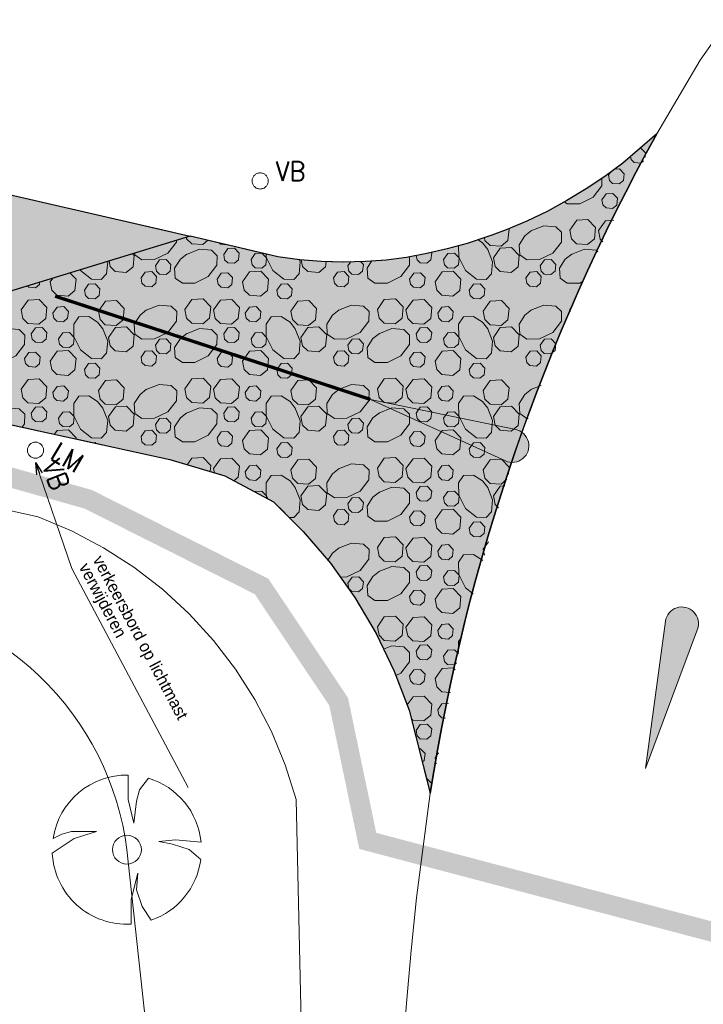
# Model space of a CAD drawing. Header units: metres. Extents: x 148376 to 148659, y 486220 to 486523.
# Tile 6 of 22: x 148510 to 148531, y 486296 to 486326. Entities that reach past the tile are written whole.
import ezdxf

# ---------------------------------------------------------------- set-up
doc = ezdxf.new("R2010")
doc.units = ezdxf.units.M
doc.header["$MEASUREMENT"] = 0
doc.linetypes.add('DGN Style 2', pattern=[2.6208, 1.57248, -1.04832])
for name, color, linetype, lineweight in [('BWR-best-situatie', 2, 'Continuous', 13), ('BWR-nieuw-raster-asfaltweg 60%', 253, 'Continuous', 30), ('BWR-nieuw-raster-betongranulaat 20%', 254, 'Continuous', 30), ('BWR-verw-asfalt zagen_GV', 6, 'zaagsnede', 30), ('BWR-verw-situatie', 214, 'DGN Style 2', 13), ('N-WE-VW-MARKERING_DREMPEL-G', 7, 'Continuous', 30), ('TOP-L-topo objecten punt', 7, 'Continuous', 0), ('TOP-L-topo objecten vlak', 7, 'Continuous', 0), ('WVB-alg-werkgrens', 6, 'Continuous', 53), ('WVB-dim-terr-maatvoering 018', 7, 'Continuous', 13), ('WVB-pen-dik 013', 1, 'Continuous', 0), ('WVB-raster-20%', 254, 'Continuous', 30)]:
    doc.layers.add(name, color=color, linetype=linetype, lineweight=lineweight)
doc.styles.add('1 200   0.18', font='WORKING.shx', dxfattribs={"height": 0.36})
doc.styles.add('Style-STANDARD', font='STANDARD.shx')
doc.styles.add('Style-WORKING', font='WORKING.shx')
doc.linetypes.add('zaagsnede', pattern='A,-0.15,[15,dgnlstyle-CivielV8i.shx,S=0.002381,R=0,X=0,Y=0],-0.15', length=0.3)
doc.dimstyles.new('TER 1 200', dxfattribs={"dimtxt": 0.36, "dimasz": 0.36, "dimexe": 0.18, "dimexo": 0.0625, "dimgap": 0.18, "dimtad": 1, "dimzin": 3, "dimdsep": 46, "dimtxsty": '1 200   0.18', "dimblk": 'TerminatorOpen_0.5', "dimcen": 0, "dimse1": 1, "dimse2": 1, "dimclrd": 256, "dimclre": 256, "dimclrt": 7, "dimazin": 0, "dimtfac": 1, "dimtdec": 0, "dimtmove": 1, "dimatfit": 3, "dimldrblk": 'TerminatorOpen_0.5', "dimfxl": 0.18, "dimfxlon": 1, "dimfrac": 2, "dimtolj": 1, "dimtzin": 3, "dimlwd": -1, "dimlwe": -1, "dimarcsym": 0})

# ---------------------------------------------------------------- blocks, each defined once
blk = doc.blocks.new('16')
at = {"layer": 'TOP-L-topo objecten punt', "color": 7, "linetype": 'Continuous', "lineweight": 0}
blk.add_circle((0, 0), 0.25, dxfattribs=at)
at = {"layer": 'TOP-L-topo objecten punt', "color": 7, "linetype": 'Continuous', "lineweight": 0, "style": 'Style-STANDARD'}
blk.add_text('LM', height=0.6, dxfattribs=at).set_placement((0.483, 0))
blk = doc.blocks.new('14_1')
at = {"color": 0, "linetype": 'ByBlock', "lineweight": -2}
blk.add_circle((0, 0), 0.25, dxfattribs=at)
at = {"color": 0, "linetype": 'ByBlock', "lineweight": -2, "style": 'Style-STANDARD'}
blk.add_text('VB', height=0.6, dxfattribs=at).set_placement((0.483, 0))
blk = doc.blocks.new('TerminatorOpen_0.5')
at = {"color": 0, "linetype": 'ByBlock', "lineweight": -2}
for q in [(-1, 0.25), (-1, 0), (-1, -0.25)]:
    blk.add_line((0, 0), q, dxfattribs=at)
blk = doc.blocks.new('BBOOM')
at = {"layer": 'BWR-best-situatie'}
for p, q in [((0.016, 0.603), (0.016, 0.9)), ((0.016, 0.804), (0.016, 0.871)), ((0.26, 0.861), (0.15, 0.72)), ((0.15, 0.72), (0.116, 0.586)), ((0.083, 0.318), (0.016, 0.603)), ((0.116, 0.586), (0.083, 0.318)), ((-0.9, -0.042), (-0.637, 0.135)), ((-0.787, 0.185), (-0.89, 0.134)), ((-0.67, 0.217), (-0.787, 0.185)), ((-0.368, 0.218), (-0.67, 0.217)), ((-0.637, 0.135), (-0.368, 0.218)), ((0.384, 0.1), (0.586, 0.117)), ((0.551, 0.067), (0.384, 0.1)), ((0.752, 0), (0.551, 0.067)), ((0.586, 0.117), (0.895, 0.092)), ((0.89, -0.121), (0.752, 0)), ((0.133, -0.283), (0.05, -0.603)), ((0.116, -0.484), (0.133, -0.283)), ((0.184, -0.685), (0.116, -0.484)), ((0.05, -0.603), (0.051, -0.899)), ((0.293, -0.851), (0.184, -0.685))]:
    blk.add_line(p, q, dxfattribs=at)
blk.add_circle((0, 0), 0.174, dxfattribs=at)
for start, end in [(88.9495, 171.4867), (5.8447, 73.1614), (182.6375, 273.2485), (289.0687, 352.197)]:
    blk.add_arc((-0.001, 0), 0.9, start, end, dxfattribs=at)

msp = doc.modelspace()

# ---------------------------------------------------------------- hatches: boundary and pattern name
at = {"layer": 'BWR-nieuw-raster-asfaltweg 60%'}
msp.add_hatch(color=256, dxfattribs=at).paths.add_polyline_path([(148506.102, 486316.789, 0.139735), (148503.801, 486315.3), (148503.605, 486315.343), (148502.133, 486317.881, -0.11288), (148505.225, 486319.658), (148509.534, 486320.975), (148515.394, 486319.629)])
at = {"layer": 'BWR-nieuw-raster-betongranulaat 20%'}
msp.add_hatch(color=256, dxfattribs=at).paths.add_polyline_path([(148506.102, 486316.789, 0.139735), (148503.801, 486315.3), (148514.783, 486312.894), (148516.443, 486312.398), (148517.91, 486311.617), (148518.808, 486310.728), (148519.627, 486309.765), (148520.361, 486308.737), (148521.004, 486307.65), (148521.553, 486306.512), (148522.003, 486305.331), (148522.64, 486302.828, -0.088288), (148529.47, 486322.713), (148528.445, 486321.834), (148527.9, 486321.43), (148527.336, 486321.053), (148526.755, 486320.702), (148526.159, 486320.379), (148525.549, 486320.085), (148524.929, 486319.822), (148524.494, 486319.66), (148524.345, 486319.605), (148523.752, 486319.412), (148523.149, 486319.244), (148522.54, 486319.103), (148521.926, 486318.991), (148521.308, 486318.91), (148520.688, 486318.862), (148520.027, 486318.845), (148519.363, 486318.863), (148518.701, 486318.916), (148518.041, 486319.002), (148516.73, 486319.322), (148515.394, 486319.629)])
at = {"layer": 'N-WE-VW-MARKERING_DREMPEL-G', "linetype": 'Continuous', "lineweight": 13, "extrusion": (0, 0, -1)}
msp.add_hatch(color=256, dxfattribs=at).paths.add_polyline_path([(-148520.833, 486314.707), (-148525.214, 486313.795, 1.117961), (-148524.905, 486312.851)])
at = {"layer": 'N-WE-VW-MARKERING_DREMPEL-G', "linetype": 'Continuous', "lineweight": 13}
msp.add_hatch(color=256, dxfattribs=at).paths.add_polyline_path([(148530.693, 486307.774, 1.117711), (148529.729, 486308.015), (148529.132, 486303.571)])
at = {"layer": 'WVB-raster-20%'}
msp.add_hatch(color=256, dxfattribs=at).paths.add_polyline_path([(148506.102, 486316.789, 0.139735), (148503.801, 486315.3), (148514.783, 486312.894), (148516.443, 486312.398), (148517.91, 486311.617), (148518.808, 486310.728), (148519.627, 486309.765), (148520.361, 486308.737), (148521.004, 486307.65), (148521.553, 486306.512), (148522.003, 486305.331), (148522.64, 486302.828, -0.088288), (148529.47, 486322.713), (148528.445, 486321.834), (148527.9, 486321.43), (148527.336, 486321.053), (148526.755, 486320.702), (148526.159, 486320.379), (148525.549, 486320.085), (148524.929, 486319.822), (148524.494, 486319.66), (148524.345, 486319.605), (148523.752, 486319.412), (148523.149, 486319.244), (148522.54, 486319.103), (148521.926, 486318.991), (148521.308, 486318.91), (148520.688, 486318.862), (148520.027, 486318.845), (148519.363, 486318.863), (148518.701, 486318.916), (148518.041, 486319.002), (148516.73, 486319.322), (148515.394, 486319.629)])

# ---------------------------------------------------------------- linework, layer by layer
at = {"layer": 'BWR-nieuw-raster-asfaltweg 60%', "flags": 128}
msp.add_lwpolyline([(148506.102, 486316.789, 0.139735), (148503.801, 486315.3), (148503.605, 486315.343), (148502.133, 486317.881, -0.11288), (148505.225, 486319.658), (148509.534, 486320.975), (148515.394, 486319.629)], format="xyb", close=True, dxfattribs=at)
at = {"layer": 'BWR-nieuw-raster-betongranulaat 20%', "flags": 128}
msp.add_lwpolyline([(148503.801, 486315.3), (148514.783, 486312.894), (148516.443, 486312.398), (148517.91, 486311.617), (148518.808, 486310.728), (148519.627, 486309.765), (148520.361, 486308.737), (148521.004, 486307.65), (148521.553, 486306.512), (148522.003, 486305.331), (148522.64, 486302.828, -0.088288), (148529.47, 486322.713), (148528.445, 486321.834), (148527.9, 486321.43), (148527.336, 486321.053), (148526.755, 486320.702), (148526.159, 486320.379), (148525.549, 486320.085), (148524.929, 486319.822), (148524.494, 486319.66), (148524.345, 486319.605), (148523.752, 486319.412), (148523.149, 486319.244), (148522.54, 486319.103), (148521.926, 486318.991), (148521.308, 486318.91), (148520.688, 486318.862), (148520.027, 486318.845), (148519.363, 486318.863), (148518.701, 486318.916), (148518.041, 486319.002), (148516.73, 486319.322), (148515.394, 486319.629), (148506.102, 486316.789, 0.139735)], format="xyb", dxfattribs=at)
at = {"layer": 'BWR-verw-asfalt zagen_GV', "linetype": 'zaagsnede'}
msp.add_arc((148581.923, 486293.581), 60, 150.95277, 171.1346, dxfattribs=at)
at = {"layer": 'BWR-verw-situatie'}
msp.add_line((148515.394, 486319.629), (148506.102, 486316.789), dxfattribs=at)
at = {"layer": 'BWR-verw-situatie', "flags": 128}
for points in [[(148529.47, 486322.713), (148528.445, 486321.834), (148527.9, 486321.43), (148527.336, 486321.053), (148526.755, 486320.702), (148526.159, 486320.379), (148525.549, 486320.085), (148524.929, 486319.822), (148524.494, 486319.66), (148524.345, 486319.605), (148523.752, 486319.412), (148523.149, 486319.244), (148522.54, 486319.103), (148521.926, 486318.991), (148521.308, 486318.91), (148520.688, 486318.862), (148520.027, 486318.845), (148519.363, 486318.863), (148518.701, 486318.916), (148518.041, 486319.002), (148516.73, 486319.322), (148505.408, 486321.923), (148505.262, 486321.958), (148504.823, 486322.074), (148504.388, 486322.206), (148503.958, 486322.352), (148503.534, 486322.514), (148503.115, 486322.691), (148502.703, 486322.882), (148502.298, 486323.088), (148501.9, 486323.308), (148501.511, 486323.542), (148501.129, 486323.789), (148500.757, 486324.05), (148500.394, 486324.323), (148500.041, 486324.609), (148499.699, 486324.908), (148499.367, 486325.218), (148499.046, 486325.54), (148498.737, 486325.873), (148498.439, 486326.216), (148498.154, 486326.57), (148497.882, 486326.934), (148495.739, 486329.93)], [(148501.668, 486315.767), (148514.783, 486312.894), (148516.443, 486312.398), (148517.91, 486311.617), (148518.808, 486310.728), (148519.627, 486309.765), (148520.361, 486308.737), (148521.004, 486307.65), (148521.553, 486306.512), (148522.003, 486305.331), (148522.64, 486302.828)]]:
    msp.add_lwpolyline(points, dxfattribs=at)
at = {"layer": 'N-WE-VW-MARKERING_DREMPEL-G', "const_width": 0.1, "flags": 128}
msp.add_lwpolyline([(148511.325, 486317.821), (148520.833, 486314.707)], dxfattribs=at)
at = {"layer": 'N-WE-VW-MARKERING_DREMPEL-G', "linetype": 'Continuous', "lineweight": 13, "flags": 128}
for points in [[(148520.833, 486314.707), (148525.214, 486313.795, -1.117961), (148524.905, 486312.851)], [(148530.693, 486307.774, 1.117711), (148529.729, 486308.015), (148529.132, 486303.571)]]:
    msp.add_lwpolyline(points, format="xyb", close=True, dxfattribs=at)
at = {"layer": 'TOP-L-topo objecten vlak', "color": 7, "linetype": 'Continuous', "lineweight": 0, "flags": 128}
for points in [[(148532.707, 486327.686), (148530.778, 486324.933), (148529.47, 486322.713)], [(148502.658, 486312.973), (148510.819, 486311.162), (148511.823, 486310.741), (148512.787, 486310.234), (148513.704, 486309.646), (148514.566, 486308.981), (148515.367, 486308.243), (148516.101, 486307.439), (148516.763, 486306.574), (148517.348, 486305.655), (148517.85, 486304.689), (148518.267, 486303.683), (148518.595, 486302.645), (148519.013, 486283.882)], [(148509.985, 486307.091), (148510.282, 486306.863), (148510.569, 486306.623), (148510.845, 486306.371), (148511.11, 486306.107), (148511.364, 486305.832), (148511.606, 486305.546), (148511.835, 486305.251), (148512.052, 486304.945), (148512.255, 486304.631), (148512.445, 486304.309), (148512.621, 486303.978), (148512.782, 486303.641), (148512.929, 486303.296), (148513.061, 486302.946), (148513.178, 486302.591), (148513.28, 486302.231), (148513.366, 486301.866), (148513.436, 486301.499), (148513.491, 486301.129), (148513.53, 486300.756)], [(148522.64, 486302.828), (148522.226, 486299.671), (148522.059, 486298.088), (148521.919, 486296.501), (148521.805, 486294.913), (148521.717, 486293.324), (148521.657, 486291.808), (148521.619, 486290.291), (148521.604, 486288.774), (148521.617, 486287.256), (148521.658, 486285.74), (148521.73, 486284.225), (148521.842, 486282.592), (148521.985, 486280.962), (148522.162, 486279.334), (148522.373, 486277.71), (148522.618, 486276.091), (148522.899, 486274.478), (148523.215, 486272.873), (148523.217, 486272.863)], [(148513.53, 486300.756), (148515.19, 486285.518)]]:
    msp.add_lwpolyline(points, dxfattribs=at)
at = {"layer": 'WVB-alg-werkgrens', "const_width": 0.6, "flags": 128}
msp.add_lwpolyline([(148506.104, 486508.865), (148423.293, 486449.926), (148426.091, 486442.867), (148493.316, 486321.893), (148496.929, 486314.455), (148499.133, 486306.414), (148504.594, 486307.5), (148504.092, 486310.782), (148504.462, 486313.27), (148509.498, 486312.492), (148512.324, 486311.695), (148517.552, 486309.066), (148519.876, 486305.59), (148520.754, 486301.392), (148537.035, 486297.096), (148544.596, 486319.541), (148551.173, 486330.095), (148556.052, 486340.326), (148570.936, 486361.307), (148572.849, 486387.026)], close=True, dxfattribs=at)
at = {"layer": 'WVB-dim-terr-maatvoering 018'}
msp.add_line((148511.83, 486309.605), (148515.339, 486303), dxfattribs=at)
at = {"layer": 'WVB-pen-dik 013'}
for p, q in [((148528.016, 486321.467), (148528.084, 486321.566)), ((148520.153, 486318.734), (148520.237, 486318.85)), ((148511.178, 486318.257), (148511.253, 486318.363)), ((148526.846, 486317.419), (148526.942, 486317.557)), ((148526.86, 486317.347), (148526.846, 486317.419)), ((148525.673, 486315.002), (148525.986, 486315.127)), ((148516.129, 486312.492), (148516.103, 486312.622)), ((148524.236, 486310.194), (148524.394, 486310.415)), ((148524.273, 486310.007), (148524.236, 486310.194)), ((148522.783, 486303.902), (148522.886, 486304.048)), ((148522.819, 486303.717), (148522.783, 486303.902))]:
    msp.add_line(p, q, dxfattribs=at)
at = {"layer": 'WVB-pen-dik 013', "flags": 128}
for points in [[(148529.064, 486321.899), (148528.988, 486321.834), (148528.788, 486321.852), (148528.696, 486321.942), (148528.678, 486322.034)], [(148528.974, 486322.288), (148528.993, 486322.289), (148529.133, 486322.144), (148529.118, 486322.008)], [(148528.199, 486321.652), (148528.343, 486321.659), (148528.483, 486321.514), (148528.461, 486321.309), (148528.336, 486321.207), (148528.138, 486321.222), (148528.043, 486321.312), (148528.016, 486321.467)], [(148527.817, 486321.374), (148527.811, 486321.144), (148527.551, 486320.809), (148527.148, 486320.609), (148526.768, 486320.604), (148526.683, 486320.663)], [(148527.816, 486320.727), (148527.943, 486320.907), (148528.143, 486320.919), (148528.283, 486320.774), (148528.261, 486320.569), (148528.138, 486320.464), (148527.938, 486320.482), (148527.846, 486320.572), (148527.816, 486320.727)], [(148525.673, 486319.787), (148526.066, 486319.944), (148526.428, 486319.912), (148526.598, 486319.747), (148526.593, 486319.454), (148526.331, 486319.122), (148525.928, 486318.922), (148525.551, 486318.914), (148525.336, 486319.067), (148525.318, 486319.369), (148525.491, 486319.639), (148525.691, 486319.797)], [(148526.846, 486319.812), (148527.056, 486320.112), (148527.393, 486320.129), (148527.623, 486319.887), (148527.591, 486319.549), (148527.383, 486319.377), (148527.051, 486319.402), (148526.896, 486319.554), (148526.846, 486319.812)], [(148527.708, 486319.799), (148527.921, 486320.097), (148528.172, 486320.112)], [(148525.002, 486319.853), (148525.016, 486319.839), (148524.981, 486319.502), (148524.773, 486319.329), (148524.443, 486319.352), (148524.288, 486319.504), (148524.273, 486319.581)], [(148527.845, 486319.457), (148527.761, 486319.539), (148527.708, 486319.799)], [(148514.989, 486319.505), (148514.988, 486319.454), (148514.726, 486319.122), (148514.323, 486318.922), (148513.946, 486318.914), (148513.731, 486319.067), (148513.728, 486319.12)], [(148515.933, 486319.505), (148515.778, 486319.377), (148515.446, 486319.402), (148515.291, 486319.554), (148515.283, 486319.595)], [(148516.507, 486319.373), (148516.311, 486319.387), (148516.269, 486319.428)], [(148524.361, 486319.249), (148524.518, 486318.857), (148524.483, 486318.494), (148524.323, 486318.324), (148524.031, 486318.329), (148523.698, 486318.592), (148523.496, 486318.994), (148523.491, 486319.339)], [(148524.078, 486319.518), (148524.213, 486319.432), (148524.371, 486319.232)], [(148513.662, 486319.1), (148513.713, 486319.047), (148513.681, 486318.709), (148513.473, 486318.537), (148513.141, 486318.562), (148512.986, 486318.714), (148512.953, 486318.883)], [(148515.286, 486319.082), (148515.681, 486319.239), (148516.041, 486319.207), (148516.213, 486319.042), (148516.206, 486318.752), (148515.946, 486318.417), (148515.543, 486318.217), (148515.163, 486318.212), (148514.948, 486318.362), (148514.931, 486318.667), (148515.106, 486318.934), (148515.303, 486319.092)], [(148516.411, 486319.074), (148516.536, 486319.257), (148516.738, 486319.267), (148516.878, 486319.122), (148516.856, 486318.917), (148516.731, 486318.814), (148516.533, 486318.829), (148516.438, 486318.919), (148516.411, 486319.074)], [(148517.236, 486318.927), (148517.363, 486319.107), (148517.563, 486319.117), (148517.703, 486318.972), (148517.683, 486318.769), (148517.558, 486318.664), (148517.361, 486318.679), (148517.266, 486318.769), (148517.236, 486318.927)], [(148518.691, 486318.917), (148518.716, 486318.857), (148518.681, 486318.494), (148518.521, 486318.324), (148518.228, 486318.329), (148517.896, 486318.592), (148517.693, 486318.994), (148517.692, 486319.087)], [(148522.67, 486319.133), (148522.681, 486319.122), (148522.658, 486318.917), (148522.533, 486318.814), (148522.336, 486318.829), (148522.241, 486318.919), (148522.218, 486319.044)], [(148523.038, 486318.927), (148523.166, 486319.107), (148523.366, 486319.117), (148523.506, 486318.972), (148523.486, 486318.769), (148523.361, 486318.664), (148523.163, 486318.679), (148523.068, 486318.769), (148523.038, 486318.927)], [(148524.541, 486318.972), (148524.751, 486319.272), (148525.086, 486319.289), (148525.318, 486319.047), (148525.286, 486318.709), (148525.078, 486318.537), (148524.746, 486318.562), (148524.591, 486318.714), (148524.541, 486318.972)], [(148527.251, 486318.268), (148527.148, 486318.217), (148526.768, 486318.212), (148526.553, 486318.362), (148526.536, 486318.667), (148526.711, 486318.934), (148526.908, 486319.092)], [(148526.891, 486319.082), (148527.286, 486319.239), (148527.646, 486319.207), (148527.696, 486319.159)], [(148512.908, 486318.869), (148512.913, 486318.857), (148512.878, 486318.494), (148512.718, 486318.324), (148512.426, 486318.329), (148512.093, 486318.592), (148512.081, 486318.616)], [(148514.351, 486318.734), (148514.478, 486318.912), (148514.678, 486318.924), (148514.818, 486318.779), (148514.796, 486318.574), (148514.671, 486318.472), (148514.473, 486318.487), (148514.381, 486318.577), (148514.351, 486318.734)], [(148519.498, 486318.859), (148519.483, 486318.709), (148519.276, 486318.537), (148518.943, 486318.562), (148518.788, 486318.714), (148518.75, 486318.912)], [(148520.544, 486318.858), (148520.621, 486318.779), (148520.598, 486318.574), (148520.473, 486318.472), (148520.276, 486318.487), (148520.183, 486318.577), (148520.153, 486318.734)], [(148522.015, 486319.007), (148522.008, 486318.752), (148521.748, 486318.417), (148521.346, 486318.217), (148520.966, 486318.212), (148520.751, 486318.362), (148520.733, 486318.667), (148520.87, 486318.876)], [(148525.956, 486318.734), (148526.083, 486318.912), (148526.283, 486318.924), (148526.423, 486318.779), (148526.401, 486318.574), (148526.276, 486318.472), (148526.078, 486318.487), (148525.986, 486318.577), (148525.956, 486318.734)], [(148511.774, 486318.523), (148511.956, 486318.332), (148511.923, 486317.994), (148511.716, 486317.822), (148511.383, 486317.847), (148511.228, 486317.999), (148511.178, 486318.257)], [(148513.916, 486318.369), (148514.043, 486318.549), (148514.243, 486318.562), (148514.381, 486318.414), (148514.361, 486318.212), (148514.238, 486318.107), (148514.038, 486318.124), (148513.946, 486318.214), (148513.916, 486318.369)], [(148516.211, 486318.334), (148516.338, 486318.514), (148516.538, 486318.527), (148516.678, 486318.382), (148516.656, 486318.177), (148516.533, 486318.072), (148516.333, 486318.089), (148516.241, 486318.179), (148516.211, 486318.334)], [(148516.981, 486318.257), (148517.191, 486318.557), (148517.528, 486318.574), (148517.758, 486318.332), (148517.726, 486317.994), (148517.518, 486317.822), (148517.186, 486317.847), (148517.031, 486317.999), (148516.981, 486318.257)], [(148519.718, 486318.369), (148519.846, 486318.549), (148520.046, 486318.562), (148520.183, 486318.414), (148520.163, 486318.212), (148520.041, 486318.107), (148519.841, 486318.124), (148519.748, 486318.214), (148519.718, 486318.369)], [(148522.013, 486318.334), (148522.141, 486318.514), (148522.341, 486318.527), (148522.481, 486318.382), (148522.458, 486318.177), (148522.336, 486318.072), (148522.136, 486318.089), (148522.043, 486318.179), (148522.013, 486318.334)], [(148522.783, 486318.257), (148522.993, 486318.557), (148523.331, 486318.574), (148523.561, 486318.332), (148523.528, 486317.994), (148523.321, 486317.822), (148522.988, 486317.847), (148522.833, 486317.999), (148522.783, 486318.257)], [(148525.521, 486318.369), (148525.648, 486318.549), (148525.848, 486318.562), (148525.986, 486318.414), (148525.966, 486318.212), (148525.843, 486318.107), (148525.643, 486318.124), (148525.551, 486318.214), (148525.521, 486318.369)], [(148510.86, 486318.243), (148510.853, 486318.177), (148510.731, 486318.072), (148510.531, 486318.089), (148510.489, 486318.13)], [(148512.208, 486317.999), (148512.336, 486318.179), (148512.536, 486318.189), (148512.676, 486318.044), (148512.656, 486317.842), (148512.531, 486317.737), (148512.333, 486317.752), (148512.238, 486317.842), (148512.208, 486317.999)], [(148518.011, 486317.999), (148518.138, 486318.179), (148518.338, 486318.189), (148518.478, 486318.044), (148518.458, 486317.842), (148518.333, 486317.737), (148518.136, 486317.752), (148518.041, 486317.842), (148518.011, 486317.999)], [(148523.813, 486317.999), (148523.941, 486318.179), (148524.141, 486318.189), (148524.281, 486318.044), (148524.261, 486317.842), (148524.136, 486317.737), (148523.938, 486317.752), (148523.843, 486317.842), (148523.813, 486317.999)], [(148510.301, 486317.407), (148510.513, 486317.704), (148510.848, 486317.724), (148511.081, 486317.482), (148511.046, 486317.144), (148510.838, 486316.972), (148510.508, 486316.994), (148510.353, 486317.147), (148510.301, 486317.407)], [(148512.631, 486317.372), (148512.843, 486317.669), (148513.178, 486317.689), (148513.411, 486317.447), (148513.376, 486317.109), (148513.168, 486316.937), (148512.838, 486316.959), (148512.683, 486317.112), (148512.631, 486317.372)], [(148514.068, 486317.394), (148514.461, 486317.552), (148514.823, 486317.519), (148514.993, 486317.354), (148514.988, 486317.062), (148514.726, 486316.729), (148514.323, 486316.529), (148513.946, 486316.522), (148513.731, 486316.674), (148513.713, 486316.977), (148513.886, 486317.247), (148514.086, 486317.404)], [(148515.241, 486317.419), (148515.451, 486317.719), (148515.788, 486317.737), (148516.018, 486317.494), (148515.986, 486317.157), (148515.778, 486316.984), (148515.446, 486317.009), (148515.291, 486317.162), (148515.241, 486317.419)], [(148516.103, 486317.407), (148516.316, 486317.704), (148516.651, 486317.724), (148516.883, 486317.482), (148516.848, 486317.144), (148516.641, 486316.972), (148516.311, 486316.994), (148516.156, 486317.147), (148516.103, 486317.407)], [(148518.433, 486317.372), (148518.646, 486317.669), (148518.981, 486317.689), (148519.213, 486317.447), (148519.178, 486317.109), (148518.971, 486316.937), (148518.641, 486316.959), (148518.486, 486317.112), (148518.433, 486317.372)], [(148519.871, 486317.394), (148520.263, 486317.552), (148520.626, 486317.519), (148520.796, 486317.354), (148520.791, 486317.062), (148520.528, 486316.729), (148520.126, 486316.529), (148519.748, 486316.522), (148519.533, 486316.674), (148519.516, 486316.977), (148519.688, 486317.247), (148519.888, 486317.404)], [(148521.043, 486317.419), (148521.253, 486317.719), (148521.591, 486317.737), (148521.821, 486317.494), (148521.788, 486317.157), (148521.581, 486316.984), (148521.248, 486317.009), (148521.093, 486317.162), (148521.043, 486317.419)], [(148521.906, 486317.407), (148522.118, 486317.704), (148522.453, 486317.724), (148522.686, 486317.482), (148522.651, 486317.144), (148522.443, 486316.972), (148522.113, 486316.994), (148521.958, 486317.147), (148521.906, 486317.407)], [(148524.236, 486317.372), (148524.448, 486317.669), (148524.783, 486317.689), (148525.016, 486317.447), (148524.981, 486317.109), (148524.773, 486316.937), (148524.443, 486316.959), (148524.288, 486317.112), (148524.236, 486317.372)], [(148525.673, 486317.394), (148526.066, 486317.552), (148526.428, 486317.519), (148526.598, 486317.354), (148526.593, 486317.062), (148526.331, 486316.729), (148525.928, 486316.529), (148525.551, 486316.522), (148525.336, 486316.674), (148525.318, 486316.977), (148525.491, 486317.247), (148525.691, 486317.404)], [(148511.258, 486317.312), (148511.386, 486317.492), (148511.586, 486317.504), (148511.726, 486317.359), (148511.703, 486317.154), (148511.581, 486317.049), (148511.381, 486317.067), (148511.288, 486317.157), (148511.258, 486317.312)], [(148517.061, 486317.312), (148517.188, 486317.492), (148517.388, 486317.504), (148517.528, 486317.359), (148517.506, 486317.154), (148517.383, 486317.049), (148517.183, 486317.067), (148517.091, 486317.157), (148517.061, 486317.312)], [(148522.863, 486317.312), (148522.991, 486317.492), (148523.191, 486317.504), (148523.331, 486317.359), (148523.308, 486317.154), (148523.186, 486317.049), (148522.986, 486317.067), (148522.893, 486317.157), (148522.863, 486317.312)], [(148512.756, 486316.857), (148512.913, 486316.464), (148512.878, 486316.102), (148512.718, 486315.932), (148512.426, 486315.937), (148512.093, 486316.199), (148511.891, 486316.602), (148511.886, 486316.979), (148512.038, 486317.194), (148512.338, 486317.212), (148512.608, 486317.039), (148512.766, 486316.839)], [(148518.558, 486316.857), (148518.716, 486316.464), (148518.681, 486316.102), (148518.521, 486315.932), (148518.228, 486315.937), (148517.896, 486316.199), (148517.693, 486316.602), (148517.688, 486316.979), (148517.841, 486317.194), (148518.141, 486317.212), (148518.411, 486317.039), (148518.568, 486316.839)], [(148524.361, 486316.857), (148524.518, 486316.464), (148524.483, 486316.102), (148524.323, 486315.932), (148524.031, 486315.937), (148523.698, 486316.199), (148523.496, 486316.602), (148523.491, 486316.979), (148523.643, 486317.194), (148523.943, 486317.212), (148524.213, 486317.039), (148524.371, 486316.839)], [(148509.483, 486316.689), (148509.878, 486316.847), (148510.238, 486316.814), (148510.411, 486316.649), (148510.403, 486316.359), (148510.143, 486316.024), (148509.741, 486315.824), (148509.361, 486315.819), (148509.146, 486315.969), (148509.128, 486316.274), (148509.303, 486316.542), (148509.501, 486316.699)], [(148510.608, 486316.682), (148510.733, 486316.864), (148510.936, 486316.874), (148511.076, 486316.729), (148511.053, 486316.524), (148510.928, 486316.422), (148510.731, 486316.437), (148510.636, 486316.527), (148510.608, 486316.682)], [(148511.433, 486316.534), (148511.561, 486316.714), (148511.761, 486316.724), (148511.901, 486316.579), (148511.881, 486316.377), (148511.756, 486316.272), (148511.558, 486316.287), (148511.463, 486316.377), (148511.433, 486316.534)], [(148512.936, 486316.579), (148513.146, 486316.879), (148513.481, 486316.897), (148513.713, 486316.654), (148513.681, 486316.317), (148513.473, 486316.144), (148513.141, 486316.169), (148512.986, 486316.322), (148512.936, 486316.579)], [(148515.286, 486316.689), (148515.681, 486316.847), (148516.041, 486316.814), (148516.213, 486316.649), (148516.206, 486316.359), (148515.946, 486316.024), (148515.543, 486315.824), (148515.163, 486315.819), (148514.948, 486315.969), (148514.931, 486316.274), (148515.106, 486316.542), (148515.303, 486316.699)], [(148516.411, 486316.682), (148516.536, 486316.864), (148516.738, 486316.874), (148516.878, 486316.729), (148516.856, 486316.524), (148516.731, 486316.422), (148516.533, 486316.437), (148516.438, 486316.527), (148516.411, 486316.682)], [(148517.236, 486316.534), (148517.363, 486316.714), (148517.563, 486316.724), (148517.703, 486316.579), (148517.683, 486316.377), (148517.558, 486316.272), (148517.361, 486316.287), (148517.266, 486316.377), (148517.236, 486316.534)], [(148518.738, 486316.579), (148518.948, 486316.879), (148519.283, 486316.897), (148519.516, 486316.654), (148519.483, 486316.317), (148519.276, 486316.144), (148518.943, 486316.169), (148518.788, 486316.322), (148518.738, 486316.579)], [(148521.088, 486316.689), (148521.483, 486316.847), (148521.843, 486316.814), (148522.016, 486316.649), (148522.008, 486316.359), (148521.748, 486316.024), (148521.346, 486315.824), (148520.966, 486315.819), (148520.751, 486315.969), (148520.733, 486316.274), (148520.908, 486316.542), (148521.106, 486316.699)], [(148522.213, 486316.682), (148522.338, 486316.864), (148522.541, 486316.874), (148522.681, 486316.729), (148522.658, 486316.524), (148522.533, 486316.422), (148522.336, 486316.437), (148522.241, 486316.527), (148522.213, 486316.682)], [(148523.038, 486316.534), (148523.166, 486316.714), (148523.366, 486316.724), (148523.506, 486316.579), (148523.486, 486316.377), (148523.361, 486316.272), (148523.163, 486316.287), (148523.068, 486316.377), (148523.038, 486316.534)], [(148524.541, 486316.579), (148524.751, 486316.879), (148525.086, 486316.897), (148525.318, 486316.654), (148525.286, 486316.317), (148525.078, 486316.144), (148524.746, 486316.169), (148524.591, 486316.322), (148524.541, 486316.579)], [(148514.351, 486316.342), (148514.478, 486316.519), (148514.678, 486316.532), (148514.818, 486316.387), (148514.796, 486316.182), (148514.671, 486316.079), (148514.473, 486316.094), (148514.381, 486316.184), (148514.351, 486316.342)], [(148520.153, 486316.342), (148520.281, 486316.519), (148520.481, 486316.532), (148520.621, 486316.387), (148520.598, 486316.182), (148520.473, 486316.079), (148520.276, 486316.094), (148520.183, 486316.184), (148520.153, 486316.342)], [(148525.956, 486316.342), (148526.083, 486316.519), (148526.283, 486316.532), (148526.423, 486316.387), (148526.401, 486316.182), (148526.276, 486316.079), (148526.078, 486316.094), (148525.986, 486316.184), (148525.956, 486316.342)], [(148510.408, 486315.942), (148510.536, 486316.122), (148510.736, 486316.134), (148510.876, 486315.989), (148510.853, 486315.784), (148510.731, 486315.679), (148510.531, 486315.697), (148510.438, 486315.787), (148510.408, 486315.942)], [(148511.178, 486315.864), (148511.388, 486316.164), (148511.726, 486316.182), (148511.956, 486315.939), (148511.923, 486315.602), (148511.716, 486315.429), (148511.383, 486315.454), (148511.228, 486315.607), (148511.178, 486315.864)], [(148513.916, 486315.977), (148514.043, 486316.157), (148514.243, 486316.169), (148514.381, 486316.022), (148514.361, 486315.819), (148514.238, 486315.714), (148514.038, 486315.732), (148513.946, 486315.822), (148513.916, 486315.977)], [(148516.211, 486315.942), (148516.338, 486316.122), (148516.538, 486316.134), (148516.678, 486315.989), (148516.656, 486315.784), (148516.533, 486315.679), (148516.333, 486315.697), (148516.241, 486315.787), (148516.211, 486315.942)], [(148516.981, 486315.864), (148517.191, 486316.164), (148517.528, 486316.182), (148517.758, 486315.939), (148517.726, 486315.602), (148517.518, 486315.429), (148517.186, 486315.454), (148517.031, 486315.607), (148516.981, 486315.864)], [(148519.718, 486315.977), (148519.846, 486316.157), (148520.046, 486316.169), (148520.183, 486316.022), (148520.163, 486315.819), (148520.041, 486315.714), (148519.841, 486315.732), (148519.748, 486315.822), (148519.718, 486315.977)], [(148522.013, 486315.942), (148522.141, 486316.122), (148522.341, 486316.134), (148522.481, 486315.989), (148522.458, 486315.784), (148522.336, 486315.679), (148522.136, 486315.697), (148522.043, 486315.787), (148522.013, 486315.942)], [(148522.783, 486315.864), (148522.993, 486316.164), (148523.331, 486316.182), (148523.561, 486315.939), (148523.528, 486315.602), (148523.321, 486315.429), (148522.988, 486315.454), (148522.833, 486315.607), (148522.783, 486315.864)], [(148525.521, 486315.977), (148525.648, 486316.157), (148525.848, 486316.169), (148525.986, 486316.022), (148525.966, 486315.819), (148525.843, 486315.714), (148525.643, 486315.732), (148525.551, 486315.822), (148525.521, 486315.977)], [(148512.208, 486315.607), (148512.336, 486315.787), (148512.536, 486315.797), (148512.676, 486315.652), (148512.656, 486315.449), (148512.531, 486315.344), (148512.333, 486315.359), (148512.238, 486315.449), (148512.208, 486315.607)], [(148518.011, 486315.607), (148518.138, 486315.787), (148518.338, 486315.797), (148518.478, 486315.652), (148518.458, 486315.449), (148518.333, 486315.344), (148518.136, 486315.359), (148518.041, 486315.449), (148518.011, 486315.607)], [(148523.813, 486315.607), (148523.941, 486315.787), (148524.141, 486315.797), (148524.281, 486315.652), (148524.261, 486315.449), (148524.136, 486315.344), (148523.938, 486315.359), (148523.843, 486315.449), (148523.813, 486315.607)], [(148510.301, 486315.014), (148510.513, 486315.312), (148510.848, 486315.332), (148511.081, 486315.089), (148511.046, 486314.752), (148510.838, 486314.579), (148510.508, 486314.602), (148510.353, 486314.754), (148510.301, 486315.014)], [(148512.631, 486314.979), (148512.843, 486315.277), (148513.178, 486315.297), (148513.411, 486315.054), (148513.376, 486314.717), (148513.168, 486314.544), (148512.838, 486314.567), (148512.683, 486314.719), (148512.631, 486314.979)], [(148515.241, 486315.027), (148515.451, 486315.327), (148515.788, 486315.344), (148516.018, 486315.102), (148515.986, 486314.764), (148515.778, 486314.592), (148515.446, 486314.617), (148515.291, 486314.769), (148515.241, 486315.027)], [(148516.103, 486315.014), (148516.316, 486315.312), (148516.651, 486315.332), (148516.883, 486315.089), (148516.848, 486314.752), (148516.641, 486314.579), (148516.311, 486314.602), (148516.156, 486314.754), (148516.103, 486315.014)], [(148518.433, 486314.979), (148518.646, 486315.277), (148518.981, 486315.297), (148519.213, 486315.054), (148519.178, 486314.717), (148518.971, 486314.544), (148518.641, 486314.567), (148518.486, 486314.719), (148518.433, 486314.979)], [(148521.043, 486315.027), (148521.253, 486315.327), (148521.591, 486315.344), (148521.821, 486315.102), (148521.788, 486314.764), (148521.581, 486314.592), (148521.248, 486314.617), (148521.093, 486314.769), (148521.043, 486315.027)], [(148521.906, 486315.014), (148522.118, 486315.312), (148522.453, 486315.332), (148522.686, 486315.089), (148522.651, 486314.752), (148522.443, 486314.579), (148522.113, 486314.602), (148521.958, 486314.754), (148521.906, 486315.014)], [(148524.236, 486314.979), (148524.448, 486315.277), (148524.783, 486315.297), (148525.016, 486315.054), (148524.981, 486314.717), (148524.773, 486314.544), (148524.443, 486314.567), (148524.288, 486314.719), (148524.236, 486314.979)], [(148511.258, 486314.919), (148511.386, 486315.099), (148511.586, 486315.112), (148511.726, 486314.967), (148511.703, 486314.762), (148511.581, 486314.657), (148511.381, 486314.674), (148511.288, 486314.764), (148511.258, 486314.919)], [(148514.068, 486315.002), (148514.461, 486315.159), (148514.823, 486315.127), (148514.993, 486314.962), (148514.988, 486314.669), (148514.726, 486314.337), (148514.323, 486314.137), (148513.946, 486314.129), (148513.731, 486314.282), (148513.713, 486314.584), (148513.886, 486314.854), (148514.086, 486315.012)], [(148517.061, 486314.919), (148517.188, 486315.099), (148517.388, 486315.112), (148517.528, 486314.967), (148517.506, 486314.762), (148517.383, 486314.657), (148517.183, 486314.674), (148517.091, 486314.764), (148517.061, 486314.919)], [(148519.871, 486315.002), (148520.263, 486315.159), (148520.626, 486315.127), (148520.796, 486314.962), (148520.791, 486314.669), (148520.528, 486314.337), (148520.126, 486314.137), (148519.748, 486314.129), (148519.533, 486314.282), (148519.516, 486314.584), (148519.688, 486314.854), (148519.888, 486315.012)], [(148522.863, 486314.919), (148522.991, 486315.099), (148523.191, 486315.112), (148523.331, 486314.967), (148523.308, 486314.762), (148523.186, 486314.657), (148522.986, 486314.674), (148522.893, 486314.764), (148522.863, 486314.919)], [(148525.594, 486314.13), (148525.551, 486314.129), (148525.336, 486314.282), (148525.318, 486314.584), (148525.491, 486314.854), (148525.691, 486315.012)], [(148512.756, 486314.464), (148512.913, 486314.072), (148512.878, 486313.709), (148512.718, 486313.539), (148512.426, 486313.544), (148512.093, 486313.807), (148511.891, 486314.209), (148511.886, 486314.587), (148512.038, 486314.802), (148512.338, 486314.819), (148512.608, 486314.647), (148512.766, 486314.447)], [(148518.558, 486314.464), (148518.716, 486314.072), (148518.681, 486313.709), (148518.521, 486313.539), (148518.228, 486313.544), (148517.896, 486313.807), (148517.693, 486314.209), (148517.688, 486314.587), (148517.841, 486314.802), (148518.141, 486314.819), (148518.411, 486314.647), (148518.568, 486314.447)], [(148524.361, 486314.464), (148524.518, 486314.072), (148524.483, 486313.709), (148524.323, 486313.539), (148524.031, 486313.544), (148523.698, 486313.807), (148523.496, 486314.209), (148523.491, 486314.587), (148523.643, 486314.802), (148523.943, 486314.819), (148524.213, 486314.647), (148524.371, 486314.447)], [(148509.483, 486314.297), (148509.878, 486314.454), (148510.238, 486314.422), (148510.411, 486314.257), (148510.403, 486313.967), (148510.328, 486313.87)], [(148510.608, 486314.289), (148510.733, 486314.472), (148510.936, 486314.482), (148511.076, 486314.337), (148511.053, 486314.132), (148510.928, 486314.029), (148510.731, 486314.044), (148510.636, 486314.134), (148510.608, 486314.289)], [(148511.433, 486314.142), (148511.561, 486314.322), (148511.761, 486314.332), (148511.901, 486314.187), (148511.881, 486313.984), (148511.756, 486313.879), (148511.558, 486313.894), (148511.463, 486313.984), (148511.433, 486314.142)], [(148512.936, 486314.187), (148513.146, 486314.487), (148513.481, 486314.504), (148513.713, 486314.262), (148513.681, 486313.924), (148513.473, 486313.752), (148513.141, 486313.777), (148512.986, 486313.929), (148512.936, 486314.187)], [(148515.286, 486314.297), (148515.681, 486314.454), (148516.041, 486314.422), (148516.213, 486314.257), (148516.206, 486313.967), (148515.946, 486313.632), (148515.543, 486313.432), (148515.163, 486313.427), (148514.948, 486313.577), (148514.931, 486313.882), (148515.106, 486314.149), (148515.303, 486314.307)], [(148516.411, 486314.289), (148516.536, 486314.472), (148516.738, 486314.482), (148516.878, 486314.337), (148516.856, 486314.132), (148516.731, 486314.029), (148516.533, 486314.044), (148516.438, 486314.134), (148516.411, 486314.289)], [(148517.236, 486314.142), (148517.363, 486314.322), (148517.563, 486314.332), (148517.703, 486314.187), (148517.683, 486313.984), (148517.558, 486313.879), (148517.361, 486313.894), (148517.266, 486313.984), (148517.236, 486314.142)], [(148518.738, 486314.187), (148518.948, 486314.487), (148519.283, 486314.504), (148519.516, 486314.262), (148519.483, 486313.924), (148519.276, 486313.752), (148518.943, 486313.777), (148518.788, 486313.929), (148518.738, 486314.187)], [(148521.088, 486314.297), (148521.483, 486314.454), (148521.843, 486314.422), (148522.016, 486314.257), (148522.008, 486313.967), (148521.748, 486313.632), (148521.346, 486313.432), (148520.966, 486313.427), (148520.751, 486313.577), (148520.733, 486313.882), (148520.908, 486314.149), (148521.106, 486314.307)], [(148522.213, 486314.289), (148522.338, 486314.472), (148522.541, 486314.482), (148522.681, 486314.337), (148522.658, 486314.132), (148522.533, 486314.029), (148522.336, 486314.044), (148522.241, 486314.134), (148522.213, 486314.289)], [(148523.038, 486314.142), (148523.166, 486314.322), (148523.366, 486314.332), (148523.506, 486314.187), (148523.486, 486313.984), (148523.361, 486313.879), (148523.163, 486313.894), (148523.068, 486313.984), (148523.038, 486314.142)], [(148524.541, 486314.187), (148524.751, 486314.487), (148525.086, 486314.504), (148525.318, 486314.262), (148525.286, 486313.924), (148525.078, 486313.752), (148524.746, 486313.777), (148524.591, 486313.929), (148524.541, 486314.187)], [(148514.351, 486313.949), (148514.478, 486314.127), (148514.678, 486314.139), (148514.818, 486313.994), (148514.796, 486313.789), (148514.671, 486313.687), (148514.473, 486313.702), (148514.381, 486313.792), (148514.351, 486313.949)], [(148520.153, 486313.949), (148520.281, 486314.127), (148520.481, 486314.139), (148520.621, 486313.994), (148520.598, 486313.789), (148520.473, 486313.687), (148520.276, 486313.702), (148520.183, 486313.792), (148520.153, 486313.949)], [(148511.307, 486313.655), (148511.388, 486313.772), (148511.726, 486313.789), (148511.956, 486313.547), (148511.952, 486313.514)], [(148513.916, 486313.584), (148514.043, 486313.764), (148514.243, 486313.777), (148514.381, 486313.629), (148514.361, 486313.427), (148514.238, 486313.322), (148514.038, 486313.339), (148513.946, 486313.429), (148513.916, 486313.584)], [(148516.211, 486313.549), (148516.338, 486313.729), (148516.538, 486313.742), (148516.678, 486313.597), (148516.656, 486313.392), (148516.533, 486313.287), (148516.333, 486313.304), (148516.241, 486313.394), (148516.211, 486313.549)], [(148516.981, 486313.472), (148517.191, 486313.772), (148517.528, 486313.789), (148517.758, 486313.547), (148517.726, 486313.209), (148517.518, 486313.037), (148517.186, 486313.062), (148517.031, 486313.214), (148516.981, 486313.472)], [(148519.718, 486313.584), (148519.846, 486313.764), (148520.046, 486313.777), (148520.183, 486313.629), (148520.163, 486313.427), (148520.041, 486313.322), (148519.841, 486313.339), (148519.748, 486313.429), (148519.718, 486313.584)], [(148522.013, 486313.549), (148522.141, 486313.729), (148522.341, 486313.742), (148522.481, 486313.597), (148522.458, 486313.392), (148522.336, 486313.287), (148522.136, 486313.304), (148522.043, 486313.394), (148522.013, 486313.549)], [(148522.783, 486313.472), (148522.993, 486313.772), (148523.331, 486313.789), (148523.561, 486313.547), (148523.528, 486313.209), (148523.321, 486313.037), (148522.988, 486313.062), (148522.833, 486313.214), (148522.783, 486313.472)], [(148512.47, 486313.401), (148512.536, 486313.404), (148512.557, 486313.382)], [(148518.011, 486313.214), (148518.138, 486313.394), (148518.338, 486313.404), (148518.478, 486313.259), (148518.458, 486313.057), (148518.333, 486312.952), (148518.136, 486312.967), (148518.041, 486313.057), (148518.011, 486313.214)], [(148523.813, 486313.214), (148523.941, 486313.394), (148524.141, 486313.404), (148524.281, 486313.259), (148524.261, 486313.057), (148524.136, 486312.952), (148523.938, 486312.967), (148523.843, 486313.057), (148523.813, 486313.214)], [(148515.312, 486312.736), (148515.451, 486312.934), (148515.788, 486312.952), (148516.018, 486312.709), (148516.001, 486312.53)], [(148516.103, 486312.622), (148516.316, 486312.919), (148516.651, 486312.939), (148516.883, 486312.697), (148516.848, 486312.359), (148516.718, 486312.251)], [(148518.433, 486312.587), (148518.646, 486312.884), (148518.981, 486312.904), (148519.213, 486312.662), (148519.178, 486312.324), (148518.971, 486312.152), (148518.641, 486312.174), (148518.486, 486312.327), (148518.433, 486312.587)], [(148521.043, 486312.634), (148521.253, 486312.934), (148521.591, 486312.952), (148521.821, 486312.709), (148521.788, 486312.372), (148521.581, 486312.199), (148521.248, 486312.224), (148521.093, 486312.377), (148521.043, 486312.634)], [(148521.906, 486312.622), (148522.118, 486312.919), (148522.453, 486312.939), (148522.686, 486312.697), (148522.651, 486312.359), (148522.443, 486312.187), (148522.113, 486312.209), (148521.958, 486312.362), (148521.906, 486312.622)], [(148524.236, 486312.587), (148524.448, 486312.884), (148524.783, 486312.904), (148525.016, 486312.662), (148524.994, 486312.45)], [(148517.061, 486312.527), (148517.188, 486312.707), (148517.388, 486312.719), (148517.528, 486312.574), (148517.506, 486312.369), (148517.383, 486312.264), (148517.183, 486312.282), (148517.091, 486312.372), (148517.061, 486312.527)], [(148519.871, 486312.609), (148520.263, 486312.767), (148520.626, 486312.734), (148520.796, 486312.569), (148520.791, 486312.277), (148520.528, 486311.944), (148520.126, 486311.744), (148519.748, 486311.737), (148519.533, 486311.889), (148519.516, 486312.192), (148519.688, 486312.462), (148519.888, 486312.619)], [(148522.863, 486312.527), (148522.991, 486312.707), (148523.191, 486312.719), (148523.331, 486312.574), (148523.308, 486312.369), (148523.186, 486312.264), (148522.986, 486312.282), (148522.893, 486312.372), (148522.863, 486312.527)], [(148524.949, 486312.298), (148524.773, 486312.152), (148524.443, 486312.174), (148524.288, 486312.327), (148524.236, 486312.587)], [(148517.751, 486311.702), (148517.693, 486311.817), (148517.688, 486312.194), (148517.841, 486312.409), (148518.141, 486312.427), (148518.411, 486312.254), (148518.568, 486312.054)], [(148524.361, 486312.072), (148524.518, 486311.679), (148524.483, 486311.317), (148524.323, 486311.147), (148524.031, 486311.152), (148523.698, 486311.414), (148523.496, 486311.817), (148523.491, 486312.194), (148523.643, 486312.409), (148523.943, 486312.427), (148524.213, 486312.254), (148524.371, 486312.054)], [(148517.352, 486311.914), (148517.363, 486311.929), (148517.563, 486311.939), (148517.703, 486311.794), (148517.697, 486311.73)], [(148518.558, 486312.072), (148518.716, 486311.679), (148518.681, 486311.317), (148518.521, 486311.147), (148518.383, 486311.149)], [(148518.738, 486311.794), (148518.948, 486312.094), (148519.283, 486312.112), (148519.516, 486311.869), (148519.483, 486311.532), (148519.276, 486311.359), (148518.943, 486311.384), (148518.788, 486311.537), (148518.738, 486311.794)], [(148521.088, 486311.904), (148521.483, 486312.062), (148521.843, 486312.029), (148522.016, 486311.864), (148522.008, 486311.574), (148521.748, 486311.239), (148521.346, 486311.039), (148520.966, 486311.034), (148520.751, 486311.184), (148520.733, 486311.489), (148520.908, 486311.757), (148521.106, 486311.914)], [(148522.213, 486311.897), (148522.338, 486312.079), (148522.541, 486312.089), (148522.681, 486311.944), (148522.658, 486311.739), (148522.533, 486311.637), (148522.336, 486311.652), (148522.241, 486311.742), (148522.213, 486311.897)], [(148523.038, 486311.749), (148523.166, 486311.929), (148523.366, 486311.939), (148523.506, 486311.794), (148523.486, 486311.592), (148523.361, 486311.487), (148523.163, 486311.502), (148523.068, 486311.592), (148523.038, 486311.749)], [(148524.541, 486311.794), (148524.751, 486312.094), (148524.891, 486312.101)], [(148520.153, 486311.557), (148520.281, 486311.734), (148520.481, 486311.747), (148520.621, 486311.602), (148520.598, 486311.397), (148520.473, 486311.294), (148520.276, 486311.309), (148520.183, 486311.399), (148520.153, 486311.557)], [(148524.694, 486311.435), (148524.591, 486311.537), (148524.541, 486311.794)], [(148519.718, 486311.192), (148519.846, 486311.372), (148520.046, 486311.384), (148520.183, 486311.237), (148520.163, 486311.034), (148520.041, 486310.929), (148519.841, 486310.947), (148519.748, 486311.037), (148519.718, 486311.192)], [(148522.013, 486311.157), (148522.141, 486311.337), (148522.341, 486311.349), (148522.481, 486311.204), (148522.458, 486310.999), (148522.336, 486310.894), (148522.136, 486310.912), (148522.043, 486311.002), (148522.013, 486311.157)], [(148522.783, 486311.079), (148522.993, 486311.379), (148523.331, 486311.397), (148523.561, 486311.154), (148523.528, 486310.817), (148523.321, 486310.644), (148522.988, 486310.669), (148522.833, 486310.822), (148522.783, 486311.079)], [(148523.813, 486310.822), (148523.941, 486311.002), (148524.141, 486311.012), (148524.281, 486310.867), (148524.261, 486310.664), (148524.136, 486310.559), (148523.938, 486310.574), (148523.843, 486310.664), (148523.813, 486310.822)], [(148521.043, 486310.242), (148521.253, 486310.542), (148521.591, 486310.559), (148521.821, 486310.317), (148521.788, 486309.979), (148521.581, 486309.807), (148521.248, 486309.832), (148521.093, 486309.984), (148521.043, 486310.242)], [(148521.906, 486310.229), (148522.118, 486310.527), (148522.453, 486310.547), (148522.686, 486310.304), (148522.651, 486309.967), (148522.443, 486309.794), (148522.113, 486309.817), (148521.958, 486309.969), (148521.906, 486310.229)], [(148519.082, 486310.406), (148519.213, 486310.269), (148519.212, 486310.254)], [(148519.551, 486309.854), (148519.688, 486310.069), (148519.888, 486310.227)], [(148519.871, 486310.217), (148520.263, 486310.374), (148520.626, 486310.342), (148520.796, 486310.177), (148520.791, 486309.884), (148520.528, 486309.552), (148520.126, 486309.352), (148519.925, 486309.348)], [(148522.863, 486310.134), (148522.991, 486310.314), (148523.191, 486310.327), (148523.331, 486310.182), (148523.308, 486309.977), (148523.186, 486309.872), (148522.986, 486309.889), (148522.893, 486309.979), (148522.863, 486310.134)], [(148523.929, 486308.839), (148523.698, 486309.022), (148523.496, 486309.424), (148523.491, 486309.802), (148523.643, 486310.017), (148523.943, 486310.034), (148524.213, 486309.862), (148524.226, 486309.846)], [(148521.088, 486309.512), (148521.483, 486309.669), (148521.843, 486309.637), (148522.016, 486309.472), (148522.008, 486309.182), (148521.748, 486308.847), (148521.346, 486308.647), (148520.966, 486308.642), (148520.751, 486308.792), (148520.733, 486309.097), (148520.908, 486309.364), (148521.106, 486309.522)], [(148522.213, 486309.504), (148522.338, 486309.687), (148522.541, 486309.697), (148522.681, 486309.552), (148522.658, 486309.347), (148522.533, 486309.244), (148522.336, 486309.259), (148522.241, 486309.349), (148522.213, 486309.504)], [(148523.038, 486309.357), (148523.166, 486309.537), (148523.366, 486309.547), (148523.506, 486309.402), (148523.486, 486309.199), (148523.361, 486309.094), (148523.163, 486309.109), (148523.068, 486309.199), (148523.038, 486309.357)], [(148520.153, 486309.164), (148520.281, 486309.342), (148520.481, 486309.354), (148520.621, 486309.209), (148520.598, 486309.004), (148520.473, 486308.902), (148520.276, 486308.917), (148520.183, 486309.007), (148520.153, 486309.164)], [(148522.013, 486308.764), (148522.141, 486308.944), (148522.341, 486308.957), (148522.481, 486308.812), (148522.458, 486308.607), (148522.336, 486308.502), (148522.136, 486308.519), (148522.043, 486308.609), (148522.013, 486308.764)], [(148522.783, 486308.687), (148522.993, 486308.987), (148523.331, 486309.004), (148523.561, 486308.762), (148523.528, 486308.424), (148523.321, 486308.252), (148522.988, 486308.277), (148522.833, 486308.429), (148522.783, 486308.687)], [(148521.043, 486307.849), (148521.253, 486308.149), (148521.591, 486308.167), (148521.821, 486307.924), (148521.788, 486307.587), (148521.581, 486307.414), (148521.248, 486307.439), (148521.093, 486307.592), (148521.043, 486307.849)], [(148521.906, 486307.837), (148522.118, 486308.134), (148522.453, 486308.154), (148522.686, 486307.912), (148522.651, 486307.574), (148522.443, 486307.402), (148522.113, 486307.424), (148521.958, 486307.577), (148521.906, 486307.837)], [(148522.863, 486307.742), (148522.991, 486307.922), (148523.191, 486307.934), (148523.331, 486307.789), (148523.308, 486307.584), (148523.186, 486307.479), (148522.986, 486307.497), (148522.893, 486307.587), (148522.863, 486307.742)], [(148523.495, 486307.074), (148523.491, 486307.409), (148523.591, 486307.551)], [(148521.232, 486307.177), (148521.483, 486307.277), (148521.843, 486307.244), (148522.016, 486307.079), (148522.008, 486306.789), (148521.748, 486306.454), (148521.603, 486306.382)], [(148522.213, 486307.112), (148522.338, 486307.294), (148522.541, 486307.304), (148522.681, 486307.159), (148522.658, 486306.954), (148522.533, 486306.852), (148522.336, 486306.867), (148522.241, 486306.957), (148522.213, 486307.112)], [(148523.038, 486306.964), (148523.166, 486307.144), (148523.366, 486307.154), (148523.486, 486307.029)], [(148523.432, 486306.762), (148523.361, 486306.702), (148523.163, 486306.717), (148523.068, 486306.807), (148523.038, 486306.964)], [(148522.013, 486306.372), (148522.141, 486306.552), (148522.341, 486306.564), (148522.481, 486306.419), (148522.458, 486306.214), (148522.336, 486306.109), (148522.136, 486306.127), (148522.043, 486306.217), (148522.013, 486306.372)], [(148522.783, 486306.294), (148522.993, 486306.594), (148523.331, 486306.612), (148523.39, 486306.55)], [(148523.252, 486305.864), (148522.988, 486305.884), (148522.833, 486306.037), (148522.783, 486306.294)], [(148521.941, 486305.494), (148522.118, 486305.742), (148522.453, 486305.762), (148522.686, 486305.519), (148522.651, 486305.182), (148522.443, 486305.009), (148522.113, 486305.032), (148522.068, 486305.076)], [(148522.863, 486305.349), (148522.991, 486305.529), (148523.186, 486305.541)], [(148523.096, 486305.094), (148522.986, 486305.104), (148522.893, 486305.194), (148522.863, 486305.349)], [(148522.213, 486304.719), (148522.338, 486304.902), (148522.541, 486304.912), (148522.681, 486304.767), (148522.658, 486304.562), (148522.533, 486304.459), (148522.336, 486304.474), (148522.241, 486304.564), (148522.213, 486304.719)], [(148522.299, 486304.169), (148522.341, 486304.172), (148522.481, 486304.027), (148522.458, 486303.822), (148522.4, 486303.772)], [(148522.52, 486303.299), (148522.686, 486303.127), (148522.67, 486302.978)]]:
    msp.add_lwpolyline(points, dxfattribs=at)
at = {"layer": 'WVB-raster-20%', "flags": 128}
msp.add_lwpolyline([(148503.801, 486315.3), (148514.783, 486312.894), (148516.443, 486312.398), (148517.91, 486311.617), (148518.808, 486310.728), (148519.627, 486309.765), (148520.361, 486308.737), (148521.004, 486307.65), (148521.553, 486306.512), (148522.003, 486305.331), (148522.64, 486302.828, -0.088288), (148529.47, 486322.713), (148528.445, 486321.834), (148527.9, 486321.43), (148527.336, 486321.053), (148526.755, 486320.702), (148526.159, 486320.379), (148525.549, 486320.085), (148524.929, 486319.822), (148524.494, 486319.66), (148524.345, 486319.605), (148523.752, 486319.412), (148523.149, 486319.244), (148522.54, 486319.103), (148521.926, 486318.991), (148521.308, 486318.91), (148520.688, 486318.862), (148520.027, 486318.845), (148519.363, 486318.863), (148518.701, 486318.916), (148518.041, 486319.002), (148516.73, 486319.322), (148515.394, 486319.629), (148506.102, 486316.789, 0.139735)], format="xyb", dxfattribs=at)

# ---------------------------------------------------------------- block references
at = {"layer": 'BWR-verw-situatie', "xscale": 0.9749999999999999, "yscale": 0.9749999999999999, "zscale": 0.65}
msp.add_blockref('14_1', (148517.509, 486321.296), dxfattribs=at)
at = {"layer": 'BWR-verw-situatie', "xscale": 0.9749999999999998, "yscale": 0.9749999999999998, "zscale": 0.65, "rotation": 291.6559848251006}
msp.add_blockref('14_1', (148510.734, 486313.175), dxfattribs=at)
at = {"layer": 'TOP-L-topo objecten punt', "color": 7, "linetype": 'Continuous', "lineweight": 0, "xscale": 0.9749999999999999, "yscale": 0.9749999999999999, "zscale": 0.65, "rotation": 329.8287986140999}
msp.add_blockref('16', (148510.734, 486313.175), dxfattribs=at)
at = {"layer": 'TOP-L-topo objecten punt', "color": 7, "linetype": 'Continuous', "lineweight": 0, "xscale": 2.5, "yscale": 2.5, "zscale": 2.5}
msp.add_blockref('BBOOM', (148513.492, 486301.129), dxfattribs=at)

# ---------------------------------------------------------------- texts
at = {"layer": 'WVB-dim-terr-maatvoering 018', "color": 1, "linetype": 'Continuous', "lineweight": 40, "insert": (148512.772, 486310.047), "char_height": 0.36, "attachment_point": 1, "rotation": 297.9787, "line_spacing_factor": 0.798413, "style": 'Style-WORKING'}
msp.add_mtext('verkeersbord op lichtmast\\Pverwijderen', dxfattribs=at)

# ---------------------------------------------------------------- leaders
at = {"layer": 'WVB-dim-terr-maatvoering 018'}
msp.add_leader([(148510.734, 486312.8), (148511.83, 486309.605)], dimstyle='TER 1 200', override={"dimscale": 1, "dimclrd": 0}, dxfattribs=at)

doc.saveas('drawing.dxf')
